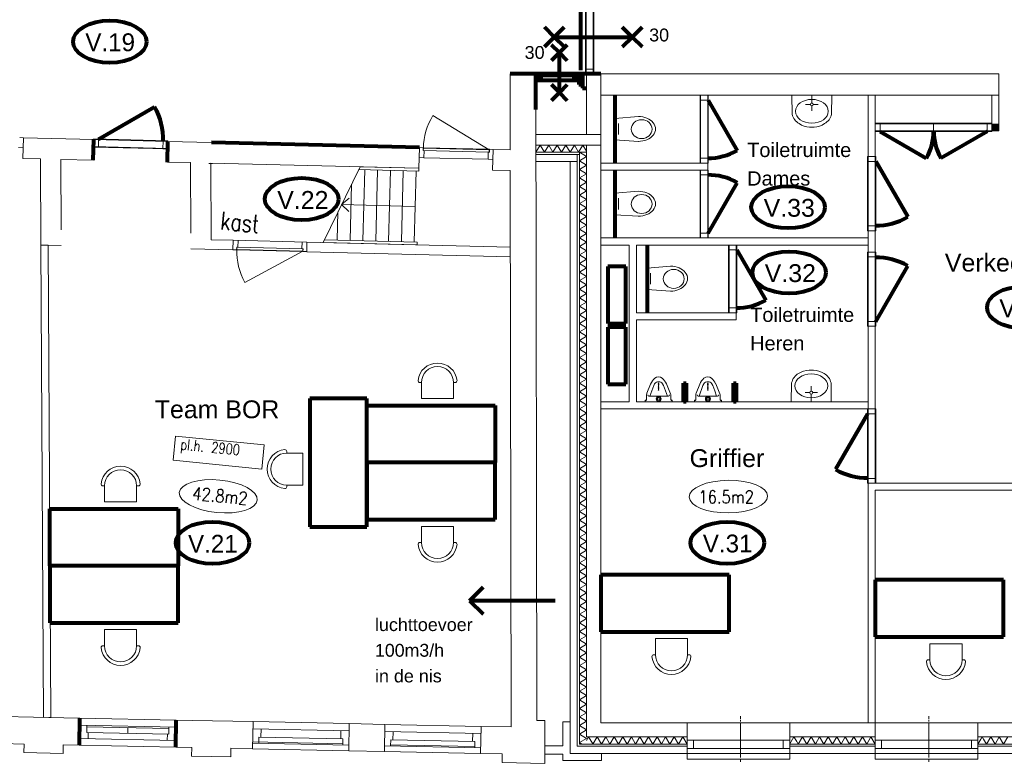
# Model space of a CAD drawing. Header units: millimetres. Extents: x -90830 to 24172, y -102460 to 73669.
# Tile 11 of 198: x -63975 to -50166, y 1941 to 12371. Entities that reach past the tile are written whole.
import ezdxf

# ---------------------------------------------------------------- set-up
doc = ezdxf.new("R2010")
doc.units = ezdxf.units.MM
for name, color, linetype, lineweight in [('Algemeen', 253, 'Continuous', 9), ('Algemeen01', 253, 'Continuous', 80), ('B21-BUITENWANDEN_1', 253, 'Continuous', 9), ('BESCHRIJVING_1', 253, 'Continuous', 9), ('D24-TRAPPEN-HELLINGEN', 253, 'Continuous', 9), ('Standard', 253, 'Continuous', 9), ('V21-BUITENWANDEN', 253, 'Continuous', 9), ('V22-BINNENWANDEN', 253, 'Continuous', 9), ('V24-TRAPPEN-HELLINGEN', 253, 'Continuous', 9), ('V31-WANDOPENING-BUITEN', 253, 'Continuous', 9), ('V32-WANDOPENINGEN-BINNEN', 253, 'Continuous', 9)]:
    doc.layers.add(name, color=color, linetype=linetype, lineweight=lineweight)
doc.styles.add('ARIAL', font='arial.ttf')
doc.styles.add('TXT', font='txt.shx')

msp = doc.modelspace()

# ---------------------------------------------------------------- hatches: boundary and pattern name
at = {"layer": 'Standard'}
for points in [[(-56665, 11518), (-56665, 11589), (-56736, 11589), (-56736, 11518)], [(-56131, 11518), (-56131, 11589), (-56202, 11589), (-56202, 11518)], [(-50241, 10911), (-50341, 10911), (-50341, 10811), (-50241, 10811)]]:
    msp.add_hatch(color=256, dxfattribs=at).paths.add_polyline_path(points)

# ---------------------------------------------------------------- linework, layer by layer
at = {"layer": 'Algemeen01'}
for p, q in [((-56108, 14911), (-56108, 11661)), ((-56477, 12128), (-56616, 12267)), ((-56477, 12128), (-56339, 12267)), ((-55385, 12128), (-55524, 12267)), ((-55385, 12128), (-55247, 12267)), ((-56477, 12128), (-56616, 11989)), ((-56406, 11909), (-56517, 12020)), ((-56477, 12128), (-55385, 12128)), ((-56477, 12128), (-56339, 11989)), ((-56406, 11909), (-56295, 12020)), ((-55385, 12128), (-55524, 11989)), ((-55385, 12128), (-55247, 11989)), ((-56406, 11909), (-56517, 11798)), ((-56406, 11909), (-56295, 11798)), ((-56406, 11351), (-56406, 11909)), ((-56131, 11611), (-57097, 11611)), ((-56736, 11111), (-56736, 11611)), ((-56081, 11611), (-56131, 11611)), ((-55826, 11611), (-56131, 11611)), ((-56131, 11611), (-56131, 11461)), ((-56081, 11461), (-56081, 11611)), ((-56081, 11461), (-56081, 11611)), ((-56081, 11611), (-56081, 11411)), ((-56131, 11589), (-56736, 11589)), ((-56131, 11518), (-56736, 11518)), ((-56665, 11589), (-56665, 11518)), ((-56406, 11351), (-56517, 11462)), ((-56406, 11351), (-56295, 11462)), ((-56202, 11589), (-56202, 11518)), ((-56131, 11461), (-56081, 11461)), ((-56406, 11351), (-56517, 11240)), ((-56406, 11351), (-56295, 11240)), ((-56081, 11411), (-56026, 11411)), ((-55626, 11311), (-55626, 10361)), ((-54319, 11244), (-53911, 10538)), ((-62868, 10696), (-62084, 11149)), ((-51909, 10804), (-51260, 10430)), ((-50406, 10804), (-51055, 10430)), ((-62943, 10401), (-62935, 10691)), ((-61903, 10375), (-61896, 10665)), ((-58368, 10577), (-61286, 10650)), ((-61294, 10349), (-61293, 10360)), ((-51969, 10384), (-51519, 9605)), ((-55626, 10261), (-55626, 9311)), ((-54319, 9378), (-53911, 10085)), ((-55176, 9211), (-55176, 8261)), ((-53919, 9144), (-53511, 8438)), ((-55476, 8911), (-55726, 8911)), ((-55726, 8911), (-55726, 8111)), ((-55476, 8111), (-55476, 8911)), ((-51969, 8138), (-51519, 8918)), ((-55726, 8111), (-55476, 8111)), ((-55476, 8061), (-55726, 8061)), ((-55726, 8061), (-55726, 7261)), ((-55476, 7261), (-55476, 8061)), ((-55726, 7261), (-55476, 7261)), ((-54666, 7011), (-54666, 7271)), ((-54666, 7271), (-54629, 7271)), ((-54629, 7271), (-54629, 7011)), ((-53963, 7011), (-53963, 7271)), ((-53963, 7271), (-53926, 7271)), ((-53926, 7271), (-53926, 7011)), ((-59907, 7060), (-59907, 5260)), ((-59107, 7060), (-59907, 7060)), ((-59107, 5260), (-59107, 7060)), ((-59107, 6960), (-57307, 6960)), ((-59107, 6160), (-59107, 6960)), ((-57307, 6960), (-57307, 6160)), ((-54629, 7011), (-54666, 7011)), ((-53926, 7011), (-53963, 7011)), ((-52083, 6844), (-52533, 6065)), ((-59107, 6160), (-59107, 5360)), ((-57307, 6160), (-59107, 6160)), ((-57307, 6160), (-59107, 6160)), ((-57307, 5360), (-57307, 6160)), ((-63552, 5512), (-61752, 5512)), ((-63552, 4712), (-63552, 5512)), ((-61752, 5512), (-61752, 4712)), ((-59907, 5260), (-59107, 5260)), ((-59107, 5360), (-57307, 5360)), ((-63552, 4712), (-63552, 3912)), ((-61752, 4712), (-63552, 4712)), ((-61752, 4712), (-63552, 4712)), ((-61752, 3912), (-61752, 4712)), ((-55826, 4585), (-55826, 3785)), ((-54026, 4585), (-55826, 4585)), ((-54026, 3785), (-54026, 4585)), ((-51976, 4514), (-51976, 3714)), ((-50176, 4514), (-51976, 4514)), ((-50176, 3714), (-50176, 4514)), ((-57667, 4222), (-57476, 4413)), ((-56465, 4222), (-57667, 4222)), ((-57667, 4222), (-57476, 4032)), ((-63552, 3912), (-61752, 3912)), ((-55826, 3785), (-54026, 3785)), ((-51976, 3714), (-50176, 3714)), ((-63138, 2196), (-63130, 2576)), ((-61787, 2168), (-61779, 2548))]:
    msp.add_line(p, q, dxfattribs=at)
for centre, radius, start, end in [((-62868, 10696), 906, 358.1314, 30), ((-51909, 10804), 750, 330, 0.5351), ((-50406, 10804), 750, 179.4649, 210), ((-54319, 11244), 816, 269.5085, 300), ((-54319, 9378), 816, 60, 90.4915), ((-51969, 10384), 900, 269.5544, 300), ((-51969, 8138), 900, 60, 90.4456), ((-53919, 9144), 816, 269.5085, 300), ((-52083, 6844), 900, 240, 270.4456)]:
    msp.add_arc(centre, radius, start, end, dxfattribs=at)
for centre in [(-62711, 12063), (-60020, 9856), (-53198, 9741), (-53183, 8826), (-49892, 8335), (-61271, 5034), (-54051, 5034)]:
    msp.add_ellipse(centre, major_axis=(516, 0), ratio=0.573767, dxfattribs=at)
at = {"layer": 'B21-BUITENWANDEN_1'}
msp.add_line((-56607, 2061), (-56610, 2062), dxfattribs=at)
at = {"layer": 'D24-TRAPPEN-HELLINGEN'}
for p, q in [((-58376, 10247), (-59222, 10269)), ((-58401, 9253), (-59701, 9285))]:
    msp.add_line(p, q, dxfattribs=at)
at = {"layer": 'Standard'}
for p, q in [((-56038, 14911), (-56038, 11611)), ((-56031, 14911), (-56031, 11611)), ((-55931, 11611), (-55931, 14911)), ((-55924, 14911), (-55924, 11611)), ((-56038, 11678), (-56038, 11611)), ((-55924, 11678), (-56038, 11678)), ((-56038, 11611), (-55924, 11611)), ((-56031, 11611), (-55931, 11611)), ((-56026, 11611), (-56026, 10761)), ((-55826, 11611), (-56026, 11611)), ((-55924, 11611), (-55924, 11678)), ((-55826, 10761), (-55826, 11611)), ((-53825, 11611), (-55826, 11611)), ((-55826, 11611), (-55826, 11311)), ((-50241, 11611), (-53825, 11611)), ((-50241, 11311), (-50241, 11611)), ((-55826, 11311), (-54426, 11311)), ((-54319, 11311), (-54433, 11311)), ((-54433, 11311), (-54433, 11244)), ((-54433, 10361), (-54433, 11311)), ((-54433, 11244), (-54319, 11244)), ((-54326, 11311), (-54426, 11311)), ((-54426, 11311), (-54426, 10361)), ((-54426, 11311), (-54326, 11311)), ((-54326, 10361), (-54326, 11311)), ((-54326, 11311), (-53825, 11311)), ((-54319, 11244), (-54319, 11311)), ((-54319, 10361), (-54319, 11311)), ((-53825, 11311), (-50241, 11311)), ((-53146, 11311), (-52584, 11311)), ((-53146, 11311), (-53142, 11047)), ((-52865, 11203), (-52865, 11311)), ((-52584, 11311), (-52589, 11047)), ((-51976, 11311), (-52076, 11311)), ((-52076, 11311), (-52076, 10451)), ((-51976, 10451), (-51976, 11311)), ((-50241, 11311), (-50341, 11311)), ((-50341, 11311), (-50341, 10911)), ((-50241, 10911), (-50241, 11311)), ((-52886, 11183), (-52954, 11183)), ((-52865, 11162), (-52865, 11094)), ((-52844, 11183), (-52776, 11183)), ((-55298, 11014), (-55626, 10986)), ((-55626, 10986), (-55626, 10686)), ((-55576, 10839), (-55576, 10917)), ((-51909, 10918), (-51976, 10918)), ((-51976, 10918), (-51976, 10804)), ((-51976, 10918), (-50341, 10918)), ((-50341, 10911), (-51976, 10911)), ((-51976, 10911), (-51976, 10811)), ((-51909, 10804), (-51909, 10918)), ((-51157, 10918), (-51159, 10918)), ((-51159, 10918), (-51159, 10804)), ((-51157, 10804), (-51157, 10918)), ((-50341, 10918), (-50408, 10918)), ((-50408, 10918), (-50408, 10804)), ((-50341, 10804), (-50341, 10918)), ((-50341, 10811), (-50341, 10911)), ((-50341, 10811), (-50341, 10911)), ((-50241, 10811), (-50241, 10911)), ((-55576, 10839), (-55576, 10760)), ((-52896, 10866), (-52834, 10866)), ((-51976, 10811), (-50341, 10811)), ((-51976, 10804), (-51909, 10804)), ((-51976, 10804), (-50341, 10804)), ((-51159, 10804), (-51157, 10804)), ((-50408, 10804), (-50341, 10804)), ((-50341, 10811), (-50241, 10811)), ((-62935, 10698), (-62938, 10584)), ((-62935, 10691), (-62938, 10591)), ((-62868, 10696), (-62935, 10698)), ((-61896, 10672), (-62935, 10698)), ((-61896, 10665), (-62935, 10691)), ((-62871, 10582), (-62868, 10696)), ((-61962, 10674), (-61965, 10560)), ((-61896, 10672), (-61962, 10674)), ((-61898, 10558), (-61896, 10672)), ((-61898, 10565), (-61896, 10665)), ((-55826, 10761), (-56736, 10761)), ((-56736, 10761), (-56736, 10611)), ((-56026, 10761), (-55826, 10761)), ((-55826, 10611), (-55826, 10761)), ((-55298, 10664), (-55626, 10686)), ((-62938, 10591), (-61898, 10565)), ((-62938, 10584), (-62871, 10582)), ((-61898, 10558), (-62938, 10584)), ((-61965, 10560), (-61898, 10558)), ((-56736, 10511), (-56676, 10611)), ((-56231, 10611), (-56736, 10611)), ((-56736, 10611), (-56736, 10511)), ((-56736, 10611), (-56231, 10611)), ((-56736, 10511), (-56126, 10511)), ((-56126, 10511), (-56736, 10511)), ((-56736, 10511), (-56736, 10481)), ((-56676, 10611), (-56616, 10511)), ((-56616, 10511), (-56556, 10611)), ((-56556, 10611), (-56496, 10511)), ((-56496, 10511), (-56436, 10611)), ((-56436, 10611), (-56376, 10511)), ((-56376, 10511), (-56316, 10611)), ((-56316, 10611), (-56256, 10511)), ((-56256, 10511), (-56196, 10611)), ((-56026, 10611), (-56231, 10611)), ((-56231, 10611), (-56026, 10611)), ((-56196, 10611), (-56136, 10511)), ((-56136, 10511), (-56076, 10611)), ((-56126, 10511), (-56026, 10511)), ((-56126, 10481), (-56126, 10511)), ((-56126, 10511), (-56026, 10451)), ((-56126, 10511), (-56126, 10481)), ((-56026, 10511), (-56126, 10511)), ((-56076, 10611), (-56026, 10528)), ((-56026, 10511), (-56026, 10611)), ((-56026, 10611), (-55826, 10611)), ((-56026, 10611), (-56026, 10511)), ((-55826, 10611), (-56026, 10611)), ((-56026, 2311), (-56026, 10511)), ((-56026, 10511), (-56026, 2311)), ((-55826, 2511), (-55826, 10611)), ((-56156, 10481), (-56736, 10481)), ((-56736, 10481), (-56736, 10381)), ((-56736, 10481), (-56126, 10481)), ((-56736, 10381), (-56156, 10381)), ((-56256, 10381), (-56256, 2081)), ((-56156, 10381), (-56256, 10381)), ((-56156, 10381), (-56156, 10481)), ((-56156, 10481), (-56156, 2181)), ((-56126, 10481), (-56156, 10481)), ((-56156, 2181), (-56156, 10381)), ((-56126, 10481), (-56126, 2211)), ((-56126, 2211), (-56126, 10481)), ((-56026, 10451), (-56126, 10391)), ((-56126, 10391), (-56026, 10331)), ((-54426, 10361), (-55826, 10361)), ((-55826, 10361), (-55826, 10261)), ((-54319, 10428), (-54433, 10428)), ((-54433, 10428), (-54433, 10361)), ((-54433, 10361), (-54319, 10361)), ((-54426, 10361), (-54326, 10361)), ((-54426, 10361), (-54326, 10361)), ((-54326, 10261), (-54326, 10361)), ((-54319, 10361), (-54319, 10428)), ((-51969, 10451), (-52083, 10451)), ((-52083, 10451), (-52083, 10384)), ((-52083, 9411), (-52083, 10451)), ((-52083, 10384), (-51969, 10384)), ((-51976, 10451), (-52076, 10451)), ((-51976, 10451), (-52076, 10451)), ((-52076, 10451), (-52076, 9411)), ((-51976, 9411), (-51976, 10451)), ((-51969, 10384), (-51969, 10451)), ((-51969, 9411), (-51969, 10451)), ((-56026, 10331), (-56126, 10271)), ((-56126, 10271), (-56026, 10211)), ((-55826, 10261), (-54426, 10261)), ((-54319, 10261), (-54433, 10261)), ((-54433, 10261), (-54433, 10194)), ((-54433, 9311), (-54433, 10261)), ((-54326, 10261), (-54426, 10261)), ((-54326, 10261), (-54426, 10261)), ((-54426, 10261), (-54426, 9311)), ((-54326, 9311), (-54326, 10261)), ((-54319, 10194), (-54319, 10261)), ((-54319, 9311), (-54319, 10261)), ((-56026, 10211), (-56126, 10151)), ((-56126, 10151), (-56026, 10091)), ((-56026, 10091), (-56126, 10031)), ((-54433, 10194), (-54319, 10194)), ((-56126, 10031), (-56026, 9971)), ((-56026, 9971), (-56126, 9911)), ((-55298, 9964), (-55626, 9936)), ((-59461, 9777), (-59353, 9866)), ((-56126, 9911), (-56026, 9851)), ((-56026, 9851), (-56126, 9791)), ((-55626, 9936), (-55626, 9636)), ((-55576, 9789), (-55576, 9867)), ((-58429, 9751), (-59461, 9777)), ((-59461, 9777), (-59358, 9683)), ((-56126, 9791), (-56026, 9731)), ((-56026, 9731), (-56126, 9671)), ((-56126, 9671), (-56026, 9611)), ((-55576, 9789), (-55576, 9710)), ((-56026, 9611), (-56126, 9551)), ((-56126, 9551), (-56026, 9491)), ((-55298, 9614), (-55626, 9636)), ((-56026, 9491), (-56126, 9431)), ((-56126, 9431), (-56026, 9371)), ((-51969, 9478), (-52083, 9478)), ((-52083, 9478), (-52083, 9411)), ((-52083, 9411), (-51969, 9411)), ((-52076, 9411), (-51976, 9411)), ((-52076, 9411), (-51976, 9411)), ((-52076, 9411), (-52076, 9111)), ((-51976, 9111), (-51976, 9411)), ((-51969, 9411), (-51969, 9478)), ((-56026, 9371), (-56126, 9311)), ((-56126, 9311), (-56026, 9251)), ((-54426, 9311), (-55826, 9311)), ((-55826, 9311), (-55826, 9211)), ((-54319, 9378), (-54433, 9378)), ((-54433, 9378), (-54433, 9311)), ((-54433, 9311), (-54319, 9311)), ((-54426, 9311), (-54326, 9311)), ((-54326, 9311), (-54426, 9311)), ((-52076, 9311), (-54326, 9311)), ((-54319, 9311), (-54319, 9378)), ((-52076, 9211), (-52076, 9311)), ((-63576, 9210), (-63676, 9209)), ((-63676, 9209), (-63640, 2586)), ((-63540, 2587), (-63576, 9210)), ((-56026, 9251), (-56126, 9191)), ((-56126, 9191), (-56026, 9131)), ((-56026, 9131), (-56126, 9071)), ((-55826, 9211), (-55426, 9211)), ((-55426, 9211), (-55426, 7011)), ((-55326, 9211), (-54026, 9211)), ((-55326, 8261), (-55326, 9211)), ((-53919, 9211), (-54033, 9211)), ((-54033, 9211), (-54033, 9144)), ((-54033, 8261), (-54033, 9211)), ((-54033, 9144), (-53919, 9144)), ((-53926, 9211), (-54026, 9211)), ((-54026, 9211), (-54026, 8261)), ((-54026, 9211), (-53926, 9211)), ((-53926, 8261), (-53926, 9211)), ((-53926, 9211), (-52076, 9211)), ((-53919, 9144), (-53919, 9211)), ((-53919, 8261), (-53919, 9211)), ((-56126, 9071), (-56026, 9011)), ((-56026, 9011), (-56126, 8951)), ((-51969, 9111), (-52083, 9111)), ((-52083, 9111), (-52083, 9044)), ((-52083, 8071), (-52083, 9111)), ((-52083, 9044), (-51969, 9044)), ((-51976, 9111), (-52076, 9111)), ((-51976, 9111), (-52076, 9111)), ((-52076, 9111), (-52076, 8071)), ((-51976, 8071), (-51976, 9111)), ((-51969, 9044), (-51969, 9111)), ((-51969, 8071), (-51969, 9111)), ((-56126, 8951), (-56026, 8891)), ((-56026, 8891), (-56126, 8831)), ((-54848, 8914), (-55176, 8886)), ((-55176, 8886), (-55176, 8586)), ((-56126, 8831), (-56026, 8771)), ((-56026, 8771), (-56126, 8711)), ((-56126, 8711), (-56026, 8651)), ((-55126, 8739), (-55126, 8817)), ((-55126, 8739), (-55126, 8660)), ((-56026, 8651), (-56126, 8591)), ((-56126, 8591), (-56026, 8531)), ((-54848, 8564), (-55176, 8586)), ((-56026, 8531), (-56126, 8471)), ((-56126, 8471), (-56026, 8411)), ((-56026, 8411), (-56126, 8351)), ((-56126, 8351), (-56026, 8291)), ((-56026, 8291), (-56126, 8231)), ((-53919, 8328), (-54033, 8328)), ((-54033, 8328), (-54033, 8261)), ((-53919, 8261), (-53919, 8328)), ((-56126, 8231), (-56026, 8171)), ((-56026, 8171), (-56126, 8111)), ((-54026, 8261), (-55326, 8261)), ((-55326, 8161), (-53926, 8161)), ((-55326, 7011), (-55326, 8161)), ((-54033, 8261), (-53919, 8261)), ((-54026, 8261), (-53926, 8261)), ((-53926, 8261), (-54026, 8261)), ((-53926, 8161), (-53926, 8261)), ((-56126, 8111), (-56026, 8051)), ((-56026, 8051), (-56126, 7991)), ((-51969, 8138), (-52083, 8138)), ((-52083, 8138), (-52083, 8071)), ((-52083, 8071), (-51969, 8071)), ((-52076, 8071), (-51976, 8071)), ((-52076, 8071), (-51976, 8071)), ((-52076, 8071), (-52076, 6911)), ((-51976, 6911), (-51976, 8071)), ((-51969, 8071), (-51969, 8138)), ((-56126, 7991), (-56026, 7931)), ((-56026, 7931), (-56126, 7871)), ((-56126, 7871), (-56026, 7811)), ((-56026, 7811), (-56126, 7751)), ((-56126, 7751), (-56026, 7691)), ((-56026, 7691), (-56126, 7631)), ((-56126, 7631), (-56026, 7571)), ((-56026, 7571), (-56126, 7511)), ((-56126, 7511), (-56026, 7451)), ((-56026, 7451), (-56126, 7391)), ((-56126, 7391), (-56026, 7331)), ((-56026, 7331), (-56126, 7271)), ((-52904, 7457), (-52841, 7457)), ((-58340, 7281), (-58363, 7281)), ((-58340, 7056), (-58340, 7281)), ((-57890, 7281), (-57890, 7056)), ((-57867, 7281), (-57890, 7281)), ((-56126, 7271), (-56026, 7211)), ((-56026, 7211), (-56126, 7151)), ((-55178, 7133), (-55127, 7261)), ((-55137, 7092), (-55083, 7242)), ((-55070, 7263), (-55083, 7242)), ((-54958, 7263), (-54958, 7263)), ((-54958, 7263), (-54945, 7242)), ((-54917, 7164), (-54945, 7242)), ((-54847, 7125), (-54905, 7262)), ((-54488, 7133), (-54436, 7261)), ((-54446, 7092), (-54392, 7242)), ((-54379, 7263), (-54392, 7242)), ((-54268, 7263), (-54268, 7263)), ((-54268, 7263), (-54254, 7242)), ((-54226, 7164), (-54254, 7242)), ((-54156, 7125), (-54214, 7262)), ((-53153, 7011), (-53149, 7276)), ((-52873, 7161), (-52873, 7229)), ((-52592, 7011), (-52596, 7276)), ((-57890, 7056), (-58340, 7056)), ((-56126, 7151), (-56026, 7091)), ((-56026, 7091), (-56126, 7031)), ((-55183, 7043), (-55183, 7043)), ((-55183, 7043), (-55183, 7043)), ((-55183, 7043), (-55183, 7043)), ((-55182, 7040), (-55182, 7114)), ((-54877, 7092), (-55151, 7092)), ((-55014, 7092), (-55014, 7092)), ((-54891, 7092), (-54917, 7164)), ((-54842, 7041), (-54842, 7104)), ((-54842, 7043), (-54842, 7043)), ((-54842, 7043), (-54842, 7043)), ((-54842, 7043), (-54842, 7043)), ((-54492, 7040), (-54492, 7114)), ((-54492, 7043), (-54492, 7043)), ((-54492, 7043), (-54492, 7043)), ((-54492, 7043), (-54492, 7043)), ((-54187, 7092), (-54460, 7092)), ((-54323, 7092), (-54323, 7092)), ((-54200, 7092), (-54226, 7164)), ((-54152, 7041), (-54152, 7104)), ((-54151, 7043), (-54151, 7043)), ((-54151, 7043), (-54151, 7043)), ((-54151, 7043), (-54151, 7043)), ((-52893, 7140), (-52961, 7140)), ((-52873, 7119), (-52873, 7011)), ((-52852, 7140), (-52784, 7140)), ((-56126, 7031), (-56026, 6971)), ((-56026, 6971), (-56126, 6911)), ((-56126, 6911), (-56026, 6851)), ((-55426, 7011), (-55826, 7011)), ((-55826, 7011), (-55826, 6911)), ((-55826, 6911), (-52076, 6911)), ((-52076, 7011), (-55326, 7011)), ((-55202, 7011), (-55202, 7027)), ((-54822, 7011), (-55202, 7011)), ((-54822, 7011), (-54822, 7027)), ((-54512, 7011), (-54512, 7027)), ((-54132, 7011), (-54512, 7011)), ((-54132, 7011), (-54132, 7027)), ((-53153, 7011), (-52592, 7011)), ((-51969, 6911), (-52083, 6911)), ((-52083, 6911), (-52083, 6844)), ((-52083, 5871), (-52083, 6911)), ((-52076, 6911), (-52076, 7011)), ((-51976, 6911), (-52076, 6911)), ((-51976, 6911), (-52076, 6911)), ((-52076, 6911), (-52076, 5871)), ((-51976, 5871), (-51976, 6911)), ((-51969, 6844), (-51969, 6911)), ((-51969, 5871), (-51969, 6911)), ((-56026, 6851), (-56126, 6791)), ((-56126, 6791), (-56026, 6731)), ((-52083, 6844), (-51969, 6844)), ((-56026, 6731), (-56126, 6671)), ((-56126, 6671), (-56026, 6611)), ((-61790, 6531), (-61824, 6193)), ((-60547, 6407), (-61790, 6531)), ((-56026, 6611), (-56126, 6551)), ((-56126, 6551), (-56026, 6491)), ((-56026, 6491), (-56126, 6431)), ((-60581, 6069), (-60547, 6407)), ((-56126, 6431), (-56026, 6371)), ((-56026, 6371), (-56126, 6311)), ((-60228, 6293), (-60228, 6316)), ((-60003, 6293), (-60228, 6293)), ((-60003, 5843), (-60003, 6293)), ((-56126, 6311), (-56026, 6251)), ((-56026, 6251), (-56126, 6191)), ((-61824, 6193), (-60581, 6069)), ((-56126, 6191), (-56026, 6131)), ((-56026, 6131), (-56126, 6071)), ((-56126, 6071), (-56026, 6011)), ((-56026, 6011), (-56126, 5951)), ((-56126, 5951), (-56026, 5891)), ((-51969, 5938), (-52083, 5938)), ((-52083, 5938), (-52083, 5871)), ((-51969, 5871), (-51969, 5938)), ((-62785, 5833), (-62808, 5833)), ((-62785, 5607), (-62785, 5833)), ((-62335, 5833), (-62335, 5607)), ((-62311, 5833), (-62335, 5833)), ((-60228, 5843), (-60003, 5843)), ((-60228, 5820), (-60228, 5843)), ((-56026, 5891), (-56126, 5831)), ((-56126, 5831), (-56026, 5771)), ((-52083, 5871), (-51969, 5871)), ((-52076, 5871), (-51976, 5871)), ((-52076, 5871), (-51976, 5871)), ((-52076, 5871), (-52076, 2511)), ((-49711, 5871), (-51976, 5871)), ((-56026, 5771), (-56126, 5711)), ((-56126, 5711), (-56026, 5651)), ((-51976, 5771), (-49711, 5771)), ((-51976, 2511), (-51976, 5771)), ((-62335, 5607), (-62785, 5607)), ((-56026, 5651), (-56126, 5591)), ((-56126, 5591), (-56026, 5531)), ((-56026, 5531), (-56126, 5471)), ((-56126, 5471), (-56026, 5411)), ((-56026, 5411), (-56126, 5351)), ((-57890, 5264), (-58340, 5264)), ((-58340, 5264), (-58340, 5039)), ((-57890, 5039), (-57890, 5264)), ((-56126, 5351), (-56026, 5291)), ((-56026, 5291), (-56126, 5231)), ((-56126, 5231), (-56026, 5171)), ((-56026, 5171), (-56126, 5111)), ((-56126, 5111), (-56026, 5051)), ((-58340, 5039), (-58363, 5039)), ((-57867, 5039), (-57890, 5039)), ((-56026, 5051), (-56126, 4991)), ((-56126, 4991), (-56026, 4931)), ((-56026, 4931), (-56126, 4871)), ((-56126, 4871), (-56026, 4811)), ((-56026, 4811), (-56126, 4751)), ((-56126, 4751), (-56026, 4691)), ((-56026, 4691), (-56126, 4631)), ((-56126, 4631), (-56026, 4571)), ((-56026, 4571), (-56126, 4511)), ((-56126, 4511), (-56026, 4451)), ((-56026, 4451), (-56126, 4391)), ((-56126, 4391), (-56026, 4331)), ((-56026, 4331), (-56126, 4271)), ((-56126, 4271), (-56026, 4211)), ((-56026, 4211), (-56126, 4151)), ((-56126, 4151), (-56026, 4091)), ((-56026, 4091), (-56126, 4031)), ((-56126, 4031), (-56026, 3971)), ((-56026, 3971), (-56126, 3911)), ((-56126, 3911), (-56026, 3851)), ((-62335, 3816), (-62785, 3816)), ((-62785, 3816), (-62785, 3590)), ((-62335, 3590), (-62335, 3816)), ((-56026, 3851), (-56126, 3791)), ((-56126, 3791), (-56026, 3731)), ((-56026, 3731), (-56126, 3671)), ((-62785, 3590), (-62808, 3590)), ((-62311, 3590), (-62335, 3590)), ((-56126, 3671), (-56026, 3611)), ((-56026, 3611), (-56126, 3551)), ((-54609, 3690), (-55059, 3690)), ((-55059, 3690), (-55059, 3464)), ((-54609, 3464), (-54609, 3690)), ((-50759, 3619), (-51209, 3619)), ((-51209, 3619), (-51209, 3393)), ((-50759, 3393), (-50759, 3619)), ((-56126, 3551), (-56026, 3491)), ((-56026, 3491), (-56126, 3431)), ((-55059, 3464), (-55082, 3464)), ((-54586, 3464), (-54609, 3464)), ((-56126, 3431), (-56026, 3371)), ((-56026, 3371), (-56126, 3311)), ((-51209, 3393), (-51232, 3393)), ((-50736, 3393), (-50759, 3393)), ((-56126, 3311), (-56026, 3251)), ((-56026, 3251), (-56126, 3191)), ((-56126, 3191), (-56026, 3131)), ((-56026, 3131), (-56126, 3071)), ((-56126, 3071), (-56026, 3011)), ((-56026, 3011), (-56126, 2951)), ((-56126, 2951), (-56026, 2891)), ((-56026, 2891), (-56126, 2831)), ((-56126, 2831), (-56026, 2771)), ((-56026, 2771), (-56126, 2711)), ((-56126, 2711), (-56026, 2651)), ((-56026, 2651), (-56126, 2591)), ((-63640, 2586), (-63540, 2587)), ((-60701, 2526), (-59352, 2498)), ((-58852, 2488), (-57502, 2460)), ((-56256, 2521), (-56356, 2521)), ((-56356, 2521), (-56356, 2185)), ((-56256, 2081), (-56256, 2521)), ((-56126, 2591), (-56026, 2531)), ((-56026, 2531), (-56126, 2471)), ((-54616, 2511), (-55826, 2511)), ((-53176, 2511), (-54616, 2511)), ((-54616, 2511), (-54616, 2311)), ((-53866, 2561), (-53866, 2603)), ((-53866, 2603), (-53866, 2561)), ((-53866, 2545), (-53866, 2528)), ((-53866, 2528), (-53866, 2545)), ((-53866, 2469), (-53866, 2511)), ((-53866, 2511), (-53866, 2469)), ((-53866, 2461), (-53866, 2503)), ((-53866, 2503), (-53866, 2461)), ((-51976, 2511), (-53176, 2511)), ((-53176, 2311), (-53176, 2511)), ((-52076, 2511), (-51976, 2511)), ((-50536, 2511), (-51976, 2511)), ((-51976, 2511), (-51976, 2311)), ((-51226, 2561), (-51226, 2603)), ((-51226, 2603), (-51226, 2561)), ((-51226, 2545), (-51226, 2528)), ((-51226, 2528), (-51226, 2545)), ((-51226, 2469), (-51226, 2511)), ((-51226, 2511), (-51226, 2469)), ((-51226, 2461), (-51226, 2503)), ((-51226, 2503), (-51226, 2461)), ((-49336, 2511), (-50536, 2511)), ((-50536, 2311), (-50536, 2511)), ((-56126, 2471), (-56026, 2411)), ((-56026, 2411), (-56126, 2351)), ((-56126, 2351), (-56026, 2291)), ((-53866, 2431), (-53866, 2473)), ((-53866, 2473), (-53866, 2431)), ((-53866, 2454), (-53866, 2438)), ((-53866, 2438), (-53866, 2454)), ((-53866, 2445), (-53866, 2428)), ((-53866, 2428), (-53866, 2445)), ((-53866, 2401), (-53866, 2443)), ((-53866, 2443), (-53866, 2401)), ((-53866, 2379), (-53866, 2421)), ((-53866, 2421), (-53866, 2379)), ((-53866, 2415), (-53866, 2398)), ((-53866, 2398), (-53866, 2415)), ((-53866, 2369), (-53866, 2411)), ((-53866, 2411), (-53866, 2369)), ((-53866, 2385), (-53866, 2368)), ((-53866, 2368), (-53866, 2385)), ((-53866, 2339), (-53866, 2381)), ((-53866, 2381), (-53866, 2339)), ((-53866, 2331), (-53866, 2373)), ((-53866, 2373), (-53866, 2331)), ((-53866, 2362), (-53866, 2346)), ((-53866, 2346), (-53866, 2362)), ((-53866, 2354), (-53866, 2338)), ((-53866, 2338), (-53866, 2354)), ((-53866, 2309), (-53866, 2351)), ((-53866, 2351), (-53866, 2309)), ((-51226, 2431), (-51226, 2473)), ((-51226, 2473), (-51226, 2431)), ((-51226, 2454), (-51226, 2438)), ((-51226, 2438), (-51226, 2454)), ((-51226, 2445), (-51226, 2428)), ((-51226, 2428), (-51226, 2445)), ((-51226, 2401), (-51226, 2443)), ((-51226, 2443), (-51226, 2401)), ((-51226, 2379), (-51226, 2421)), ((-51226, 2421), (-51226, 2379)), ((-51226, 2415), (-51226, 2398)), ((-51226, 2398), (-51226, 2415)), ((-51226, 2369), (-51226, 2411)), ((-51226, 2411), (-51226, 2369)), ((-51226, 2385), (-51226, 2368)), ((-51226, 2368), (-51226, 2385)), ((-51226, 2339), (-51226, 2381)), ((-51226, 2381), (-51226, 2339)), ((-51226, 2331), (-51226, 2373)), ((-51226, 2373), (-51226, 2331)), ((-51226, 2362), (-51226, 2346)), ((-51226, 2346), (-51226, 2362)), ((-51226, 2354), (-51226, 2338)), ((-51226, 2338), (-51226, 2354)), ((-51226, 2309), (-51226, 2351)), ((-51226, 2351), (-51226, 2309)), ((-56026, 2291), (-56126, 2231)), ((-56126, 2231), (-56093, 2211)), ((-56126, 2211), (-56026, 2211)), ((-56026, 2211), (-56126, 2211)), ((-56026, 2261), (-55996, 2311)), ((-55826, 2311), (-56026, 2311)), ((-56026, 2311), (-55826, 2311)), ((-56026, 2211), (-54616, 2211)), ((-54616, 2211), (-56026, 2211)), ((-55996, 2311), (-55937, 2213)), ((-55937, 2213), (-55936, 2211)), ((-55936, 2211), (-55876, 2311)), ((-55876, 2311), (-55816, 2211)), ((-54616, 2311), (-55826, 2311)), ((-55826, 2311), (-54616, 2311)), ((-55816, 2211), (-55756, 2311)), ((-55756, 2311), (-55696, 2211)), ((-55696, 2211), (-55636, 2311)), ((-55636, 2311), (-55576, 2211)), ((-55576, 2211), (-55516, 2311)), ((-55516, 2311), (-55456, 2211)), ((-55456, 2211), (-55396, 2311)), ((-55396, 2311), (-55336, 2211)), ((-55336, 2211), (-55276, 2311)), ((-55276, 2311), (-55216, 2211)), ((-55216, 2211), (-55156, 2311)), ((-55156, 2311), (-55096, 2211)), ((-55096, 2211), (-55036, 2311)), ((-55036, 2311), (-54976, 2211)), ((-54976, 2211), (-54916, 2311)), ((-54916, 2311), (-54856, 2211)), ((-54856, 2211), (-54796, 2311)), ((-54796, 2311), (-54736, 2211)), ((-54736, 2211), (-54676, 2311)), ((-54676, 2311), (-54616, 2211)), ((-54616, 2311), (-54616, 2265)), ((-54526, 2265), (-54616, 2265)), ((-54616, 2265), (-54616, 2151)), ((-54616, 2265), (-53176, 2265)), ((-54616, 2265), (-54616, 2211)), ((-53176, 2265), (-54616, 2265)), ((-54616, 2265), (-54616, 2211)), ((-54616, 2211), (-54616, 2181)), ((-54616, 2211), (-54616, 2181)), ((-54526, 2151), (-54526, 2265)), ((-53866, 2287), (-53866, 2329)), ((-53866, 2329), (-53866, 2287)), ((-53866, 2324), (-53866, 2308)), ((-53866, 2308), (-53866, 2324)), ((-53866, 2279), (-53866, 2321)), ((-53866, 2321), (-53866, 2279)), ((-53866, 2315), (-53866, 2298)), ((-53866, 2298), (-53866, 2315)), ((-53866, 2294), (-53866, 2278)), ((-53866, 2278), (-53866, 2294)), ((-53866, 2249), (-53866, 2291)), ((-53866, 2291), (-53866, 2249)), ((-53866, 2239), (-53866, 2281)), ((-53866, 2281), (-53866, 2239)), ((-53866, 2272), (-53866, 2255)), ((-53866, 2255), (-53866, 2272)), ((-53866, 2262), (-53866, 2246)), ((-53866, 2246), (-53866, 2262)), ((-53866, 2219), (-53866, 2261)), ((-53866, 2261), (-53866, 2219)), ((-53866, 2193), (-53866, 2234)), ((-53866, 2234), (-53866, 2193)), ((-53866, 2232), (-53866, 2216)), ((-53866, 2216), (-53866, 2232)), ((-53866, 2187), (-53866, 2229)), ((-53866, 2229), (-53866, 2187)), ((-53866, 2224), (-53866, 2208)), ((-53866, 2208), (-53866, 2224)), ((-53266, 2151), (-53266, 2265)), ((-53266, 2265), (-53176, 2265)), ((-53176, 2265), (-53176, 2311)), ((-51976, 2311), (-53176, 2311)), ((-53176, 2311), (-51976, 2311)), ((-53176, 2265), (-53176, 2151)), ((-53176, 2211), (-53176, 2265)), ((-53176, 2211), (-53176, 2265)), ((-53176, 2211), (-53155, 2247)), ((-53176, 2181), (-53176, 2211)), ((-53176, 2211), (-51976, 2211)), ((-51976, 2211), (-53176, 2211)), ((-53176, 2181), (-53176, 2211)), ((-53155, 2247), (-53116, 2311)), ((-53116, 2311), (-53078, 2248)), ((-53078, 2248), (-53056, 2211)), ((-53056, 2211), (-52996, 2311)), ((-52996, 2311), (-52936, 2211)), ((-52936, 2211), (-52876, 2311)), ((-52876, 2311), (-52816, 2211)), ((-52816, 2211), (-52756, 2311)), ((-52756, 2311), (-52696, 2211)), ((-52696, 2211), (-52636, 2311)), ((-52636, 2311), (-52576, 2211)), ((-52576, 2211), (-52516, 2311)), ((-52516, 2311), (-52456, 2211)), ((-52456, 2211), (-52396, 2311)), ((-52396, 2311), (-52336, 2211)), ((-52336, 2211), (-52276, 2311)), ((-52276, 2311), (-52216, 2211)), ((-52216, 2211), (-52156, 2311)), ((-52156, 2311), (-52096, 2211)), ((-52096, 2211), (-52036, 2311)), ((-52036, 2311), (-51976, 2211)), ((-51976, 2311), (-51976, 2265)), ((-51886, 2265), (-51976, 2265)), ((-51976, 2265), (-51976, 2151)), ((-51976, 2265), (-50536, 2265)), ((-51976, 2265), (-51976, 2211)), ((-50536, 2265), (-51976, 2265)), ((-51976, 2265), (-51976, 2211)), ((-51976, 2211), (-51976, 2181)), ((-51976, 2211), (-51976, 2181)), ((-51886, 2151), (-51886, 2265)), ((-51226, 2287), (-51226, 2329)), ((-51226, 2329), (-51226, 2287)), ((-51226, 2324), (-51226, 2308)), ((-51226, 2308), (-51226, 2324)), ((-51226, 2279), (-51226, 2321)), ((-51226, 2321), (-51226, 2279)), ((-51226, 2315), (-51226, 2298)), ((-51226, 2298), (-51226, 2315)), ((-51226, 2294), (-51226, 2278)), ((-51226, 2278), (-51226, 2294)), ((-51226, 2249), (-51226, 2291)), ((-51226, 2291), (-51226, 2249)), ((-51226, 2239), (-51226, 2281)), ((-51226, 2281), (-51226, 2239)), ((-51226, 2272), (-51226, 2255)), ((-51226, 2255), (-51226, 2272)), ((-51226, 2262), (-51226, 2246)), ((-51226, 2246), (-51226, 2262)), ((-51226, 2219), (-51226, 2261)), ((-51226, 2261), (-51226, 2219)), ((-51226, 2193), (-51226, 2234)), ((-51226, 2234), (-51226, 2193)), ((-51226, 2232), (-51226, 2216)), ((-51226, 2216), (-51226, 2232)), ((-51226, 2187), (-51226, 2229)), ((-51226, 2229), (-51226, 2187)), ((-51226, 2224), (-51226, 2208)), ((-51226, 2208), (-51226, 2224)), ((-50626, 2151), (-50626, 2265)), ((-50626, 2265), (-50536, 2265)), ((-50536, 2265), (-50536, 2311)), ((-49336, 2311), (-50536, 2311)), ((-50536, 2311), (-49336, 2311)), ((-50536, 2211), (-50495, 2280)), ((-50536, 2265), (-50536, 2151)), ((-50536, 2211), (-50536, 2265)), ((-50536, 2211), (-50536, 2265)), ((-50536, 2181), (-50536, 2211)), ((-50536, 2211), (-49336, 2211)), ((-49336, 2211), (-50536, 2211)), ((-50536, 2181), (-50536, 2211)), ((-50495, 2280), (-50476, 2311)), ((-50476, 2311), (-50457, 2280)), ((-50457, 2280), (-50416, 2211)), ((-50416, 2211), (-50356, 2311)), ((-50356, 2311), (-50296, 2211)), ((-50296, 2211), (-50236, 2311)), ((-50236, 2311), (-50176, 2211)), ((-50176, 2211), (-50116, 2311)), ((-59360, 2118), (-60709, 2146)), ((-57510, 2080), (-58860, 2108)), ((-56356, 2185), (-56610, 2185)), ((-56610, 2185), (-56610, 2071)), ((-56610, 2071), (-56356, 2071)), ((-56356, 2071), (-56356, 1981)), ((-55816, 2081), (-56256, 2081)), ((-56256, 2081), (-56156, 2081)), ((-54616, 2181), (-56156, 2181)), ((-56156, 2181), (-56126, 2181)), ((-56156, 2081), (-54616, 2081)), ((-56126, 2181), (-54616, 2181)), ((-55816, 1981), (-55816, 2081)), ((-54616, 2181), (-54616, 2151)), ((-54616, 2181), (-54616, 2151)), ((-54616, 2151), (-54526, 2151)), ((-54616, 2151), (-53176, 2151)), ((-54616, 2151), (-54616, 2001)), ((-54616, 2151), (-54616, 2081)), ((-54616, 2151), (-53176, 2151)), ((-54616, 2081), (-53176, 2081)), ((-53866, 2202), (-53866, 2186)), ((-53866, 2186), (-53866, 2202)), ((-53866, 2157), (-53866, 2199)), ((-53866, 2199), (-53866, 2157)), ((-53866, 2149), (-53866, 2191)), ((-53866, 2191), (-53866, 2149)), ((-53866, 2172), (-53866, 2155)), ((-53866, 2155), (-53866, 2172)), ((-53866, 2127), (-53866, 2169)), ((-53866, 2169), (-53866, 2127)), ((-53866, 2142), (-53866, 2125)), ((-53866, 2125), (-53866, 2142)), ((-53866, 2093), (-53866, 2134)), ((-53866, 2134), (-53866, 2093)), ((-53866, 2132), (-53866, 2116)), ((-53866, 2116), (-53866, 2132)), ((-53866, 2112), (-53866, 2095)), ((-53866, 2095), (-53866, 2112)), ((-53866, 2063), (-53866, 2104)), ((-53866, 2104), (-53866, 2063)), ((-53866, 2057), (-53866, 2099)), ((-53866, 2099), (-53866, 2057)), ((-53866, 2033), (-53866, 2074)), ((-53866, 2074), (-53866, 2033)), ((-53176, 2151), (-53266, 2151)), ((-53176, 2151), (-53176, 2181)), ((-53176, 2151), (-53176, 2181)), ((-51976, 2181), (-53176, 2181)), ((-53176, 2181), (-51976, 2181)), ((-53176, 2001), (-53176, 2151)), ((-53176, 2081), (-53176, 2151)), ((-53176, 2081), (-51976, 2081)), ((-51976, 2181), (-51976, 2151)), ((-51976, 2181), (-51976, 2151)), ((-51976, 2151), (-51886, 2151)), ((-51976, 2151), (-50536, 2151)), ((-51976, 2151), (-51976, 2001)), ((-51976, 2151), (-51976, 2081)), ((-51976, 2151), (-50536, 2151)), ((-51976, 2081), (-50536, 2081)), ((-51226, 2202), (-51226, 2186)), ((-51226, 2186), (-51226, 2202)), ((-51226, 2157), (-51226, 2199)), ((-51226, 2199), (-51226, 2157)), ((-51226, 2149), (-51226, 2191)), ((-51226, 2191), (-51226, 2149)), ((-51226, 2172), (-51226, 2155)), ((-51226, 2155), (-51226, 2172)), ((-51226, 2127), (-51226, 2169)), ((-51226, 2169), (-51226, 2127)), ((-51226, 2142), (-51226, 2125)), ((-51226, 2125), (-51226, 2142)), ((-51226, 2093), (-51226, 2134)), ((-51226, 2134), (-51226, 2093)), ((-51226, 2132), (-51226, 2116)), ((-51226, 2116), (-51226, 2132)), ((-51226, 2112), (-51226, 2095)), ((-51226, 2095), (-51226, 2112)), ((-51226, 2063), (-51226, 2104)), ((-51226, 2104), (-51226, 2063)), ((-51226, 2057), (-51226, 2099)), ((-51226, 2099), (-51226, 2057)), ((-51226, 2033), (-51226, 2074)), ((-51226, 2074), (-51226, 2033)), ((-50536, 2151), (-50626, 2151)), ((-50536, 2151), (-50536, 2181)), ((-50536, 2151), (-50536, 2181)), ((-49336, 2181), (-50536, 2181)), ((-50536, 2181), (-49336, 2181)), ((-50536, 2001), (-50536, 2151)), ((-50536, 2081), (-50536, 2151)), ((-50536, 2081), (-49336, 2081)), ((-56356, 1981), (-55816, 1981)), ((-54616, 2001), (-53176, 2001)), ((-53866, 2042), (-53866, 2025)), ((-53866, 2025), (-53866, 2042)), ((-53866, 1963), (-53866, 2004)), ((-53866, 2004), (-53866, 1963)), ((-51976, 2001), (-50536, 2001)), ((-51226, 2042), (-51226, 2025)), ((-51226, 2025), (-51226, 2042)), ((-51226, 1963), (-51226, 2004)), ((-51226, 2004), (-51226, 1963))]:
    msp.add_line(p, q, dxfattribs=at)
for centre, radius in [((-52865, 11183), 20.6), ((-55015, 7271), 3.88), ((-55015, 7253), 3.88), ((-55015, 7234), 3.88), ((-55015, 7215), 3.88), ((-55015, 7196), 3.88), ((-55015, 7178), 3.88), ((-54324, 7271), 3.88), ((-54324, 7253), 3.88), ((-54324, 7234), 3.88), ((-54324, 7215), 3.88), ((-54324, 7196), 3.88), ((-54324, 7178), 3.88), ((-55014, 7052), 34.7), ((-55014, 7052), 23.3), ((-55014, 7052), 17.2), ((-54323, 7052), 34.7), ((-54323, 7052), 23.3), ((-54323, 7052), 17.2), ((-52873, 7140), 20.6)]:
    msp.add_circle(centre, radius, dxfattribs=at)
for centre, radius, start, end in [((-58115, 7281), 275, 5.8575, 174.1425), ((-58115, 7281), 225, 0, 180), ((-54890, 7156), 259, 133.6208, 156.2094), ((-55015, 7271), 90.2, 55.1386, 126.6409), ((-55142, 7157), 259, 23.9934, 46.5819), ((-54199, 7156), 259, 133.6208, 156.2094), ((-54324, 7271), 90.2, 55.1386, 126.6409), ((-54451, 7157), 259, 23.9934, 46.5819), ((-58363, 7307), 25.5, 174.1425, 270), ((-57867, 7307), 25.5, 270, 5.8575), ((-55014, 7228), 66, 32.1522, 148.0505), ((-54323, 7228), 66, 32.1522, 148.0505), ((-55192, 7046), 9.66, 266.2913, 0), ((-55130, 7114), 52.3, 158.036, 180), ((-55149, 7109), 17.1, 180.027, 270.027), ((-54879, 7109), 17.1, 270, 0), ((-54897, 7104), 55.2, 0, 22.914), ((-54833, 7046), 9.66, 180, 273.7087), ((-54501, 7046), 9.66, 266.2913, 0), ((-54439, 7114), 52.3, 158.036, 180), ((-54458, 7109), 17.1, 180.027, 270.027), ((-54188, 7109), 17.1, 270, 0), ((-54207, 7104), 55.2, 0, 22.914), ((-54142, 7046), 9.66, 180, 273.7087), ((-55193, 7027), 9.12, 84.664, 180), ((-55198, 7040), 16, 270, 0), ((-54826, 7040), 16, 180, 270), ((-54831, 7027), 9.12, 0, 95.336), ((-54502, 7027), 9.12, 84.664, 180), ((-54508, 7040), 16, 270, 0), ((-54136, 7040), 16, 180, 270), ((-54141, 7027), 9.12, 0, 95.336), ((-60228, 6068), 275, 95.8575, 264.1425), ((-60228, 6068), 225, 90, 270), ((-60254, 6316), 25.5, 0, 95.8575), ((-62560, 5833), 275, 5.8575, 174.1425), ((-62560, 5833), 225, 0, 180), ((-62808, 5858), 25.5, 174.1425, 270), ((-62311, 5858), 25.5, 270, 5.8575), ((-60254, 5820), 25.5, 264.1425, 0), ((-58363, 5013), 25.5, 90, 185.8575), ((-58115, 5039), 275, 185.8575, 354.1425), ((-58115, 5039), 225, 180, 0), ((-57867, 5013), 25.5, 354.1425, 90), ((-62808, 3565), 25.5, 90, 185.8575), ((-62560, 3590), 225, 180, 0), ((-62311, 3565), 25.5, 354.1425, 90), ((-62560, 3590), 275, 185.8575, 354.1425), ((-55082, 3439), 25.5, 90, 185.8575), ((-54834, 3464), 225, 180, 0), ((-54586, 3439), 25.5, 354.1425, 90), ((-54834, 3464), 275, 185.8575, 354.1425), ((-51232, 3368), 25.5, 90, 185.8575), ((-50984, 3393), 275, 185.8575, 354.1425), ((-50984, 3393), 225, 180, 0), ((-50736, 3368), 25.5, 354.1425, 90)]:
    msp.add_arc(centre, radius, start, end, dxfattribs=at)
for centre, major_axis, ratio in [((-52865, 11086), (231, 0), 0.723317), ((-52873, 7236), (-231, 0), 0.723317), ((-61189, 5687), (547, -54), 0.415553), ((-54035, 5683), (550, 7), 0.415553)]:
    msp.add_ellipse(centre, major_axis=major_axis, ratio=ratio, dxfattribs=at)
for centre, major_axis, ratio, start_param, end_param in [((-55252, 10836), (146, 0), 0.909091, 1.570797, 7.853982), ((-55298, 10839), (240, 0), 0.729167, 4.709822, 7.853982), ((-52964, 11096), (0, 203), 0.9, 1.817825, 2.692328), ((-52888, 11206), (0, 340), 0.9, 2.606112, 3.113182), ((-52842, 11206), (0, 340), 0.9, 3.170005, 3.677075), ((-52766, 11096), (0, 203), 0.9, 3.590858, 4.465354), ((-55298, 9789), (240, 0), 0.729167, 4.709822, 7.853982), ((-55252, 9786), (146, 0), 0.909091, 1.570797, 7.853982), ((-54802, 8736), (146, 0), 0.909091, 1.570797, 7.853982), ((-54848, 8739), (240, 0), 0.729167, 4.709822, 7.853982), ((-52972, 7226), (0, -203), 0.9, 3.590857, 4.46536), ((-52895, 7117), (0, -340), 0.9, 3.170004, 3.677074), ((-52850, 7117), (0, -340), 0.9, 2.606111, 3.113181), ((-52773, 7226), (0, -203), 0.9, 1.817831, 2.692327)]:
    msp.add_ellipse(centre, major_axis=major_axis, ratio=ratio, start_param=start_param, end_param=end_param, dxfattribs=at)
at = {"layer": 'V21-BUITENWANDEN'}
for p, q in [((-57095, 10546), (-57097, 11611)), ((-56737, 11611), (-56721, 2541)), ((-57081, 2451), (-57094, 10256)), ((-63355, 2580), (-64208, 2598)), ((-61554, 2543), (-63355, 2580)), ((-60701, 2526), (-61554, 2543)), ((-60709, 2146), (-60701, 2526)), ((-59360, 2118), (-59352, 2498)), ((-58852, 2488), (-59352, 2498)), ((-58860, 2108), (-58852, 2488)), ((-56611, 2541), (-56721, 2541)), ((-56611, 2541), (-56610, 1941)), ((-57510, 2080), (-57502, 2460)), ((-57081, 2451), (-57502, 2460)), ((-63913, 2212), (-64215, 2218)), ((-63915, 2092), (-63913, 2212)), ((-63915, 2092), (-63913, 2212)), ((-63365, 2081), (-63915, 2092)), ((-63363, 2201), (-63365, 2081)), ((-61562, 2163), (-63363, 2201)), ((-61562, 2163), (-61564, 2043)), ((-61014, 2032), (-61012, 2152)), ((-60709, 2146), (-61012, 2152)), ((-58860, 2108), (-59360, 2118)), ((-57207, 2074), (-57510, 2080)), ((-57210, 1954), (-57207, 2074)), ((-61014, 2032), (-61564, 2043)), ((-56610, 1941), (-57210, 1954))]:
    msp.add_line(p, q, dxfattribs=at)
at = {"layer": 'V22-BINNENWANDEN'}
for p, q in [((-63923, 10716), (-63930, 10426)), ((-62935, 10691), (-63923, 10716)), ((-61286, 10650), (-61896, 10665)), ((-58368, 10577), (-58375, 10287)), ((-57335, 10552), (-57342, 10262)), ((-57095, 10546), (-57335, 10552)), ((-63682, 10420), (-63930, 10426)), ((-63676, 9209), (-63682, 10420)), ((-62943, 10401), (-63397, 10412)), ((-63392, 9422), (-63397, 10412)), ((-61579, 10367), (-61903, 10375)), ((-61576, 9377), (-61579, 10367)), ((-61293, 10360), (-61294, 10360)), ((-61290, 9285), (-61294, 10360)), ((-58375, 10287), (-61294, 10360)), ((-57094, 10256), (-57342, 10262)), ((-60980, 9277), (-61290, 9285)), ((-60980, 9278), (-61284, 9285)), ((-60980, 9278), (-60984, 9143)), ((-59947, 9253), (-59950, 9118)), ((-63391, 9202), (-63676, 9209)), ((-60984, 9142), (-61575, 9157)), ((-61575, 9157), (-61575, 9157)), ((-60984, 9143), (-61575, 9157)), ((-57092, 9045), (-59950, 9116)), ((-57092, 9180), (-59947, 9251))]:
    msp.add_line(p, q, dxfattribs=at)
at = {"layer": 'V24-TRAPPEN-HELLINGEN'}
for p, q in [((-59202, 10308), (-59720, 9246)), ((-58376, 10247), (-59222, 10269)), ((-58375, 10287), (-59202, 10308)), ((-59136, 10266), (-59161, 9272)), ((-58956, 10262), (-58981, 9267)), ((-58776, 10257), (-58801, 9263)), ((-58596, 10253), (-58621, 9258)), ((-58416, 10248), (-58441, 9254)), ((-58375, 10287), (-58376, 10247)), ((-59321, 10064), (-59341, 9276)), ((-59511, 9675), (-59521, 9281)), ((-58401, 9253), (-59701, 9285)), ((-58401, 9253), (-58402, 9213)), ((-58402, 9213), (-59720, 9246))]:
    msp.add_line(p, q, dxfattribs=at)
at = {"layer": 'V31-WANDOPENING-BUITEN'}
for p, q in [((-63132, 2476), (-63136, 2291)), ((-61781, 2448), (-63132, 2476)), ((-63032, 2474), (-63034, 2374)), ((-61883, 2350), (-63034, 2374)), ((-61881, 2430), (-63033, 2454)), ((-63014, 2373), (-63016, 2288)), ((-62457, 2442), (-62459, 2362)), ((-61903, 2350), (-61905, 2266)), ((-61903, 2350), (-61905, 2266)), ((-61881, 2450), (-61883, 2350)), ((-61781, 2448), (-61785, 2263)), ((-61781, 2448), (-61785, 2263)), ((-59354, 2398), (-60703, 2426)), ((-60591, 2308), (-60589, 2423)), ((-59471, 2285), (-59469, 2400)), ((-57504, 2360), (-58854, 2388)), ((-58741, 2270), (-58739, 2385)), ((-57622, 2247), (-57619, 2362)), ((-61785, 2263), (-63136, 2291)), ((-59358, 2198), (-60708, 2226)), ((-59443, 2215), (-60707, 2241)), ((-60623, 2224), (-60621, 2309)), ((-59441, 2285), (-60621, 2309)), ((-59443, 2200), (-59441, 2285)), ((-58773, 2186), (-58771, 2271)), ((-57592, 2247), (-58771, 2271)), ((-57593, 2162), (-57592, 2247)), ((-57508, 2160), (-58858, 2188)), ((-57593, 2177), (-58773, 2201))]:
    msp.add_line(p, q, dxfattribs=at)
at = {"layer": 'V32-WANDOPENINGEN-BINNEN'}
for p, q in [((-57390, 10548), (-58181, 11026)), ((-63923, 10716), (-63975, 10717)), ((-63926, 10576), (-63923, 10716)), ((-63993, 10577), (-63926, 10576)), ((-58372, 10437), (-58368, 10577)), ((-58368, 10577), (-58316, 10576)), ((-58316, 10576), (-58317, 10536)), ((-57391, 10513), (-58317, 10536)), ((-57387, 10553), (-58316, 10576)), ((-58313, 10571), (-58314, 10536)), ((-57390, 10548), (-58313, 10571)), ((-58302, 10536), (-58305, 10436)), ((-57403, 10513), (-57405, 10413)), ((-57388, 10513), (-57403, 10513)), ((-57390, 10548), (-57391, 10513)), ((-57387, 10553), (-57388, 10513)), ((-57335, 10552), (-57387, 10553)), ((-57338, 10412), (-57335, 10552)), ((-58305, 10436), (-58372, 10437)), ((-57405, 10413), (-58305, 10436)), ((-57405, 10413), (-57338, 10412)), ((-60980, 9278), (-60984, 9143)), ((-60980, 9278), (-60984, 9143)), ((-60980, 9278), (-59947, 9253)), ((-60916, 9181), (-60913, 9276)), ((-60016, 9159), (-60014, 9254)), ((-59947, 9253), (-59950, 9118)), ((-59947, 9253), (-59950, 9118)), ((-60984, 9143), (-60932, 9142)), ((-60932, 9142), (-60931, 9182)), ((-60932, 9142), (-60002, 9119)), ((-60931, 9182), (-60916, 9181)), ((-60929, 9146), (-60928, 9181)), ((-60929, 9146), (-60005, 9124)), ((-60928, 9181), (-60001, 9159)), ((-60005, 9124), (-60819, 8687)), ((-60005, 9124), (-60004, 9159)), ((-60002, 9119), (-60001, 9159)), ((-59950, 9118), (-60002, 9119))]:
    msp.add_line(p, q, dxfattribs=at)
for centre, start, end in [((-57390, 10548), 148.8674, 178.5738), ((-60005, 9124), 178.5995, 208.1951)]:
    msp.add_arc(centre, 924, start, end, dxfattribs=at)

# ---------------------------------------------------------------- texts
at = {"layer": 'Algemeen', "attachment_point": 7}
for s, insert, char_height, width, style in [('\\W0.97;V.19', (-63054, 11926), 250, 842.47, 'ARIAL'), ('\\W1.00;30', (-55147, 12064), 180, 371.98, 'ARIAL'), ('\\W1.00;30', (-56893, 11819), 180, 371.98, 'ARIAL'), ('\\W1.00;Toiletruimte', (-53772, 10442), 200, 1567.04, 'ARIAL'), ('\\W1.00;Dames', (-53772, 10042), 200, 990.32, 'ARIAL'), ('\\W1.00;V.22', (-60363, 9718), 250, 845.72, 'ARIAL'), ('\\W1.00;V.33', (-53541, 9604), 250, 845.72, 'ARIAL'), ('\\W1.00;Verkeersruimte', (-51000, 8835), 250, 2504.68, 'ARIAL'), ('\\W1.00;V.32', (-53526, 8688), 250, 845.72, 'ARIAL'), ('\\W1.00;V.24', (-50235, 8197), 250, 845.72, 'ARIAL'), ('\\W1.00;Toiletruimte', (-53730, 8130), 200, 1567.04, 'ARIAL'), ('\\W1.00;Heren', (-53730, 7730), 200, 867.12, 'ARIAL'), ('\\W1.00;Team\\~BOR', (-62080, 6778), 250, 1875.07, 'ARIAL'), ('\\W1.00;Griffier', (-54580, 6093), 250, 1174.91, 'ARIAL'), ('\\W0.84;16.5m2', (-54455, 5588), 180, 891.6, 'TXT'), ('\\W0.97;V.21', (-61614, 4896), 250, 842.47, 'ARIAL'), ('\\W0.97;V.31', (-54394, 4896), 250, 842.47, 'ARIAL'), ('\\W1.00;luchttoevoer', (-58992, 3794), 180, 1467.38, 'ARIAL'), ('\\W0.99;100m3/h', (-58992, 3434), 180, 1073.08, 'ARIAL'), ('\\W1.00;in\\~de\\~nis', (-58992, 3074), 180, 1032.35, 'ARIAL')]:
    msp.add_mtext(s, dxfattribs=dict(at, insert=insert, char_height=char_height, width=width, style=style))
at = {"layer": 'BESCHRIJVING_1', "insert": (-61168, 9432), "char_height": 250, "width": 775.46, "attachment_point": 7, "rotation": 354.3169, "style": 'TXT'}
msp.add_mtext('\\W0.78;kast', dxfattribs=at)
at = {"layer": 'Standard', "attachment_point": 7, "rotation": 354.3169, "style": 'TXT'}
for s, insert, char_height, width in [('\\W0.78;pl.h.\\~2900', (-61731, 6294), 150, 1131.27), ('\\W0.84;42.8m2', (-61561, 5641), 180, 891.6)]:
    msp.add_mtext(s, dxfattribs=dict(at, insert=insert, char_height=char_height, width=width))

doc.saveas('drawing.dxf')
